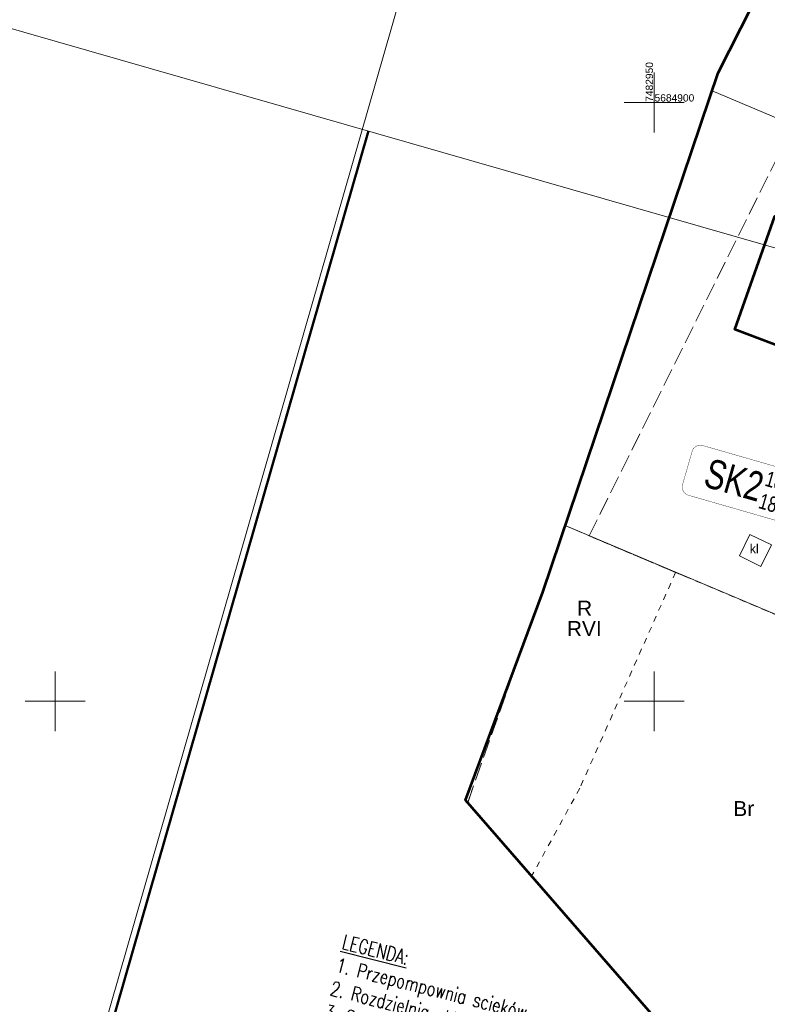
# Model space of a CAD drawing. Header units: metres. Extents: x 7482748 to 7484637, y 5684406 to 5687014.
# Tile 19 of 180: x 7482897 to 7482959, y 5684825 to 5684907. Entities that reach past the tile are written whole.
import ezdxf
from ezdxf.lldxf.tags import DXFTag

# ---------------------------------------------------------------- set-up
doc = ezdxf.new("R2010")
doc.units = ezdxf.units.M
doc.header["$MEASUREMENT"] = 0
for name, pattern in [('1', [1.5, 1, -0.5]), ('l217_500', [2, 1.5, -0.5]), ('l218_500', [1, 0.5, -0.5])]:
    doc.linetypes.add(name, pattern=pattern)
doc.layers.add('+opis sieci', color=7, linetype='Continuous')
doc.layers.add('IS_Węzeł_sieci_kanalizacyjnej_-_opisy', color=7, linetype='Continuous')
for name, color, linetype, lineweight in [('.domiar', 250, 'Continuous', 9), ('_Dzialki', 7, 'Continuous', 0), ('_Kontury', 7, 'Continuous', 0), ('_Kontury_opis', 7, 'Continuous', 0), ('_Podzial_sekcyjny_krzyze', 7, '1', 13), ('_Uzytki', 7, 'Continuous', 0), ('_Uzytki_opis', 7, 'Continuous', 0), ('_Zakres2', 7, 'Continuous', 0), ('EGB_Budynek', 7, 'Continuous', 0), ('GES__SUUS07_1_O', 7, 'Continuous', 13)]:
    doc.layers.add(name, color=color, linetype=linetype, lineweight=lineweight)
doc.layers.add('_ramki_nieplotowane', color=7, linetype='Continuous', lineweight=0, plot=False)
doc.layers.add('GES__SUUS_ET_05T', color=7, linetype='Continuous', lineweight=13, transparency=0.25)
doc.styles.get("Standard").update_dxf_attribs({"font": 'simplex.shx', "width": 0.75})
doc.styles.add('Style-Arial', font='arial.ttf')
tags = doc.linetypes.add('SOLID', pattern=[10, 10, 0]).pattern_tags.tags
tags[6:7] = [DXFTag(74, 4), DXFTag(75, 0), DXFTag(340, '0'), DXFTag(46, 0.0), DXFTag(50, 0.0), DXFTag(44, 0.0), DXFTag(45, 0.0)]
tags[4:5] = [DXFTag(74, 4), DXFTag(75, 0), DXFTag(340, '0'), DXFTag(46, 0.0), DXFTag(50, 0.0), DXFTag(44, 0.0), DXFTag(45, 0.0)]

msp = doc.modelspace()

# ---------------------------------------------------------------- linework, layer by layer
at = {"layer": '.domiar', "color": 1, "linetype": 'Continuous', "lineweight": 50}
msp.add_lwpolyline([(7482926.16051, 5684897.62958), (7482784.89917, 5684406.04771)], dxfattribs=at)
at = {"layer": '_Dzialki', "color": 96, "linetype": 'Continuous', "true_color": 0x008000, "flags": 128}
for points in [[(7483030.25, 5684869.14), (7482954.84, 5684900.97)], [(7483011.97, 5684835.37), (7482942.57, 5684864.67)]]:
    msp.add_lwpolyline(points, dxfattribs=at)
at = {"layer": '_Kontury', "color": 96, "linetype": 'l217_500', "true_color": 0x008000, "flags": 128}
for points in [[(7482944.58, 5684863.82), (7482961.62, 5684898.11)], [(7482942.57, 5684864.67), (7482944.58, 5684863.82)], [(7482944.58, 5684863.82), (7482951.8, 5684860.77)], [(7482951.8, 5684860.77), (7483011.97, 5684835.37)], [(7482934.44, 5684841.53), (7482939.14, 5684854.9)]]:
    msp.add_lwpolyline(points, dxfattribs=at)
at = {"layer": '_Podzial_sekcyjny_krzyze', "linetype": 'Continuous'}
for p, q in [((7482950, 5684897.5), (7482950, 5684902.5)), ((7482947.5, 5684900), (7482952.5, 5684900)), ((7482900, 5684847.5), (7482900, 5684852.5)), ((7482950, 5684847.5), (7482950, 5684852.5)), ((7482897.5, 5684850), (7482902.5, 5684850)), ((7482947.5, 5684850), (7482952.5, 5684850))]:
    msp.add_line(p, q, dxfattribs=at)
at = {"layer": '_ramki_nieplotowane', "color": 3, "linetype": 'Continuous', "lineweight": 0, "flags": 128}
for points in [[(7482859.59, 5684916.76), (7483145.04, 5684834.73), (7483261.18, 5685238.87), (7482975.72, 5685320.9), (7482859.59, 5684916.76)], [(7482815.36, 5684514.04), (7483100.82, 5684432.01), (7483216.95, 5684836.15), (7482931.5, 5684918.18), (7482815.36, 5684514.04)]]:
    msp.add_lwpolyline(points, close=True, dxfattribs=at)
at = {"layer": '_Uzytki', "color": 96, "linetype": 'l218_500', "true_color": 0x008000, "flags": 128}
for points in [[(7482944.58, 5684863.82), (7482961.62, 5684898.11)], [(7482942.57, 5684864.67), (7482944.58, 5684863.82)], [(7482951.8, 5684860.77), (7482944.58, 5684863.82)], [(7482951.8, 5684860.77), (7482943.8, 5684842.75)], [(7483011.97, 5684835.37), (7482951.8, 5684860.77)], [(7482934.44, 5684841.53), (7482939.14, 5684854.9)], [(7482943.8, 5684842.75), (7482939.78, 5684835.4)]]:
    msp.add_lwpolyline(points, dxfattribs=at)
at = {"layer": '_Zakres2', "color": 250, "linetype": 'Continuous', "lineweight": 53, "flags": 128}
msp.add_lwpolyline([(7482829.67654, 5684768.25134), (7482942.87, 5684811.32), (7482955.9, 5684816.87), (7482934.26, 5684841.74), (7482940.7, 5684859.12), (7482955.35, 5684902.48), (7482970.59, 5684932.56), (7483043.25, 5684948.38), (7483080.44, 5685025.6), (7483077.4, 5685252.91), (7483077.77, 5685257.98), (7483079.94, 5685265.4), (7483148.95, 5685430.02)], dxfattribs=at)
at = {"layer": 'EGB_Budynek', "color": 7, "linetype": 'Continuous', "lineweight": 53, "flags": 128}
msp.add_lwpolyline([(7482964.92, 5684888.97), (7482961.9, 5684879.1), (7482956.75, 5684881.05), (7482960.08, 5684890.52), (7482964.92, 5684888.97)], dxfattribs=at)
at = {"layer": 'GES__SUUS07_1_O', "linetype": 'Continuous', "lineweight": 13, "flags": 128}
msp.add_lwpolyline([(7482957.98, 5684863.94), (7482959.79, 5684863.06), (7482958.92, 5684861.26), (7482957.12, 5684862.14), (7482957.98, 5684863.94)], close=True, dxfattribs=at)
at = {"layer": 'IS_Węzeł_sieci_kanalizacyjnej_-_opisy', "color": 18, "linetype": 'SOLID', "ltscale": 0.01, "true_color": 0x000000, "const_width": 0.03}
msp.add_lwpolyline([(7482952.86963, 5684867.20746), (7482963.08469, 5684864.26647, 0.414214), (7482963.97579, 5684864.75917), (7482964.77259, 5684867.52675, 0.414214), (7482964.2799, 5684868.41785), (7482954.06483, 5684871.35883, 0.414214), (7482953.17374, 5684870.86613), (7482952.37693, 5684868.09855, 0.414214), (7482952.86963, 5684867.20746)], format="xyb", dxfattribs=at)

# ---------------------------------------------------------------- texts
at = {"layer": '+opis sieci', "linetype": 'ByBlock', "insert": (7482924.15103, 5684830.53315), "char_height": 1.2, "width": 35.7239046, "attachment_point": 1, "rotation": 345.846654}
msp.add_mtext('{\\LLEGENDA:}\\P1. Przepompownia scieków\\P2. Rozdzielnia główna\\P3. Szafa sterowicza\\P4. Oświetlenie\\P5. Utwardzenie terenu - bitum', dxfattribs=at)
at = {"layer": '_Kontury_opis', "color": 96, "linetype": 'Continuous', "lineweight": 13, "true_color": 0x008000, "style": 'Style-Arial'}
msp.add_text('RVI', height=1.25, dxfattribs=at).set_placement((7482942.72, 5684855.45))
at = {"layer": '_Podzial_sekcyjny_krzyze', "color": 7, "linetype": 'Continuous', "lineweight": 30, "style": 'Style-Arial'}
msp.add_text('7482950', height=0.61, rotation=90, dxfattribs=at).set_placement((7482949.91, 5684900.06))
msp.add_text('5684900', height=0.61, dxfattribs=at).set_placement((7482950.04, 5684900.08))
at = {"layer": '_Uzytki_opis', "color": 96, "linetype": 'Continuous', "lineweight": 13, "true_color": 0x008000, "style": 'Style-Arial'}
for s, p in [('R', (7482943.57, 5684857.15)), ('Br', (7482956.61, 5684840.42))]:
    msp.add_text(s, height=1.25, dxfattribs=at).set_placement(p)
at = {"layer": 'GES__SUUS_ET_05T', "linetype": 'Continuous', "lineweight": 13, "style": 'Style-Arial'}
msp.add_text('kl', height=0.75, dxfattribs=at).set_placement((7482957.98, 5684862.37))
at = {"layer": 'IS_Węzeł_sieci_kanalizacyjnej_-_opisy', "color": 18, "linetype": 'SOLID', "ltscale": 0.01, "true_color": 0x000000, "rotation": 343.9385491}
for s, insert, char_height, attachment_point in [('\\fArial|b0|i0;SK2', (7482958.66049, 5684866.61041), 2.448, 9), ('\\fArial|b0|i0;188,40', (7482959.10386, 5684867.78894), 1.2888, 7), ('\\fArial|b0|i0;187,33', (7482958.99031, 5684867.39456), 1.2888, 1)]:
    msp.add_mtext(s, dxfattribs=dict(at, insert=insert, char_height=char_height, attachment_point=attachment_point))

doc.saveas('drawing.dxf')
